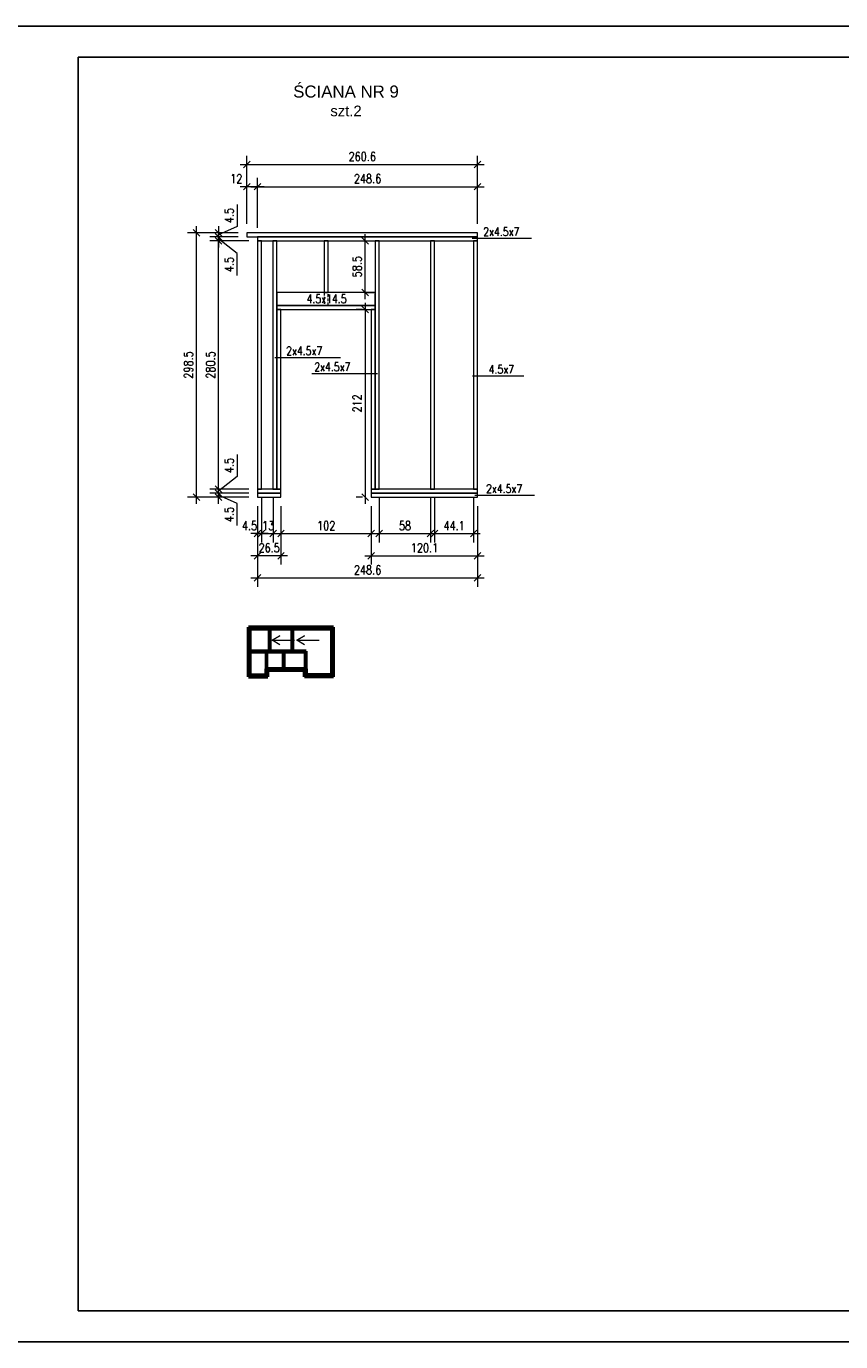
# Model space of a CAD drawing. Header units: inches. Extents: x 72095 to 82628, y -36879 to -32162.
# Tile 32 of 34: x 80569 to 81489, y -35263 to -33778. Entities that reach past the tile are written whole.
import ezdxf

# ---------------------------------------------------------------- set-up
doc = ezdxf.new("R2010")
doc.units = ezdxf.units.IN
doc.header["$MEASUREMENT"] = 0
doc.linetypes.add('DASHED', pattern=[19.05, 12.7, -6.35])
doc.layers.add('_tabelka', color=4, linetype='Continuous')
for name, color, linetype, lineweight in [('Drewno', 2, 'Continuous', 20), ('Opisy', 4, 'Continuous', 20), ('WYMIARY', 6, 'Continuous', 15), ('Ściany nośne', 5, 'Continuous', 50)]:
    doc.layers.add(name, color=color, linetype=linetype, lineweight=lineweight)
doc.styles.add('1. Simplex', font='simplex.shx', dxfattribs={"width": 0.8})
doc.styles.add('Arial', font='arial.ttf')
doc.dimstyles.new('1_50', dxfattribs={"dimscale": 50, "dimtxt": 0.2, "dimasz": 0.15, "dimexe": 0.2, "dimexo": 0.2, "dimgap": 0.08, "dimtad": 1, "dimdec": 1, "dimzin": 9, "dimdsep": 46, "dimtxsty": '1. Simplex', "dimblk": 'OBLIQUE', "dimcen": 0.15, "dimdle": 0.15, "dimclrd": 256, "dimclre": 256, "dimclrt": 4, "dimadec": 1, "dimazin": 0, "dimtfac": 1, "dimtdec": 0, "dimtmove": 1, "dimatfit": 3, "dimfxl": 1, "dimlwd": -1, "dimlwe": -1, "dimarcsym": 0})

# ---------------------------------------------------------------- blocks, each defined once
blk = doc.blocks.new('_Oblique')
at = {"color": 0, "linetype": 'ByBlock', "lineweight": -2}
blk.add_line((-0.5, -0.5), (0.5, 0.5), dxfattribs=at)
blk = doc.blocks.new('*D1037')
at = {"layer": 'Defpoints', "color": 0}
for p in [(80786.5, -34305.1), (80830.5, -34305.1), (80830.5, -34309.6)]:
    blk.add_point(p, dxfattribs=at)
at = {"layer": 'WYMIARY'}
for p, q in [((80786.5, -34317.1), (80786.5, -34297.6)), ((80820.5, -34305.1), (80776.5, -34305.1)), ((80820.5, -34309.6), (80776.5, -34309.6)), ((80807.5, -34316.6), (80786.5, -34307.3)), ((80807.5, -34341.4), (80807.5, -34316.6))]:
    blk.add_line(p, q, dxfattribs=at)
at = {"layer": 'WYMIARY', "xscale": 7.5, "yscale": 7.5, "zscale": 7.5}
for p, rotation in [((80786.5, -34305.1), 270), ((80786.5, -34309.6), 90)]:
    blk.add_blockref('_Oblique', p, dxfattribs=dict(at, rotation=rotation))
at = {"layer": 'WYMIARY', "color": 4, "insert": (80798.5, -34329), "char_height": 10, "attachment_point": 5, "rotation": 90, "style": '1. Simplex'}
blk.add_mtext('4.5', dxfattribs=at)
blk = doc.blocks.new('*D1038')
at = {"layer": 'Defpoints', "color": 0}
for p in [(80786.5, -34300.6), (80830.5, -34300.6), (80830.5, -34305.1)]:
    blk.add_point(p, dxfattribs=at)
at = {"layer": 'WYMIARY'}
for p, q in [((80807.5, -34261.3), (80807.5, -34286.1)), ((80807.5, -34286.1), (80786.5, -34302.8)), ((80820.5, -34300.6), (80776.5, -34300.6)), ((80786.5, -34312.6), (80786.5, -34293.1)), ((80820.5, -34305.1), (80776.5, -34305.1))]:
    blk.add_line(p, q, dxfattribs=at)
at = {"layer": 'WYMIARY', "xscale": 7.5, "yscale": 7.5, "zscale": 7.5}
for p, rotation in [((80786.5, -34300.6), 270), ((80786.5, -34305.1), 90)]:
    blk.add_blockref('_Oblique', p, dxfattribs=dict(at, rotation=rotation))
at = {"layer": 'WYMIARY', "color": 4, "insert": (80798.5, -34273.7), "char_height": 10, "attachment_point": 5, "rotation": 90, "style": '1. Simplex'}
blk.add_mtext('4.5', dxfattribs=at)
blk = doc.blocks.new('*D1039')
at = {"layer": 'Defpoints', "color": 0}
for p in [(80786.5, -34020.1), (80830.5, -34020.1), (80830.5, -34300.6)]:
    blk.add_point(p, dxfattribs=at)
at = {"layer": 'WYMIARY'}
for p, q in [((80820.5, -34020.1), (80776.5, -34020.1)), ((80786.5, -34308.1), (80786.5, -34012.6)), ((80820.5, -34300.6), (80776.5, -34300.6))]:
    blk.add_line(p, q, dxfattribs=at)
at = {"layer": 'WYMIARY', "xscale": 7.5, "yscale": 7.5, "zscale": 7.5}
for p, rotation in [((80786.5, -34020.1), 90), ((80786.5, -34300.6), 270)]:
    blk.add_blockref('_Oblique', p, dxfattribs=dict(at, rotation=rotation))
at = {"layer": 'WYMIARY', "color": 4, "insert": (80777.5, -34160.3), "char_height": 10, "attachment_point": 5, "rotation": 90, "style": '1. Simplex'}
blk.add_mtext('280.5', dxfattribs=at)
blk = doc.blocks.new('*D1040')
at = {"layer": 'Defpoints', "color": 0}
for p in [(80786.5, -34015.6), (80818.5, -34011.1), (80818.5, -34015.6)]:
    blk.add_point(p, dxfattribs=at)
at = {"layer": 'WYMIARY'}
for p, q in [((80807.5, -33979.2), (80807.5, -34004)), ((80786.5, -34003.6), (80786.5, -34023.1)), ((80807.5, -34004), (80786.5, -34013.3)), ((80808.5, -34011.1), (80776.5, -34011.1)), ((80808.5, -34015.6), (80776.5, -34015.6))]:
    blk.add_line(p, q, dxfattribs=at)
at = {"layer": 'WYMIARY', "xscale": 7.5, "yscale": 7.5, "zscale": 7.5}
for p, rotation in [((80786.5, -34011.1), 270), ((80786.5, -34015.6), 90)]:
    blk.add_blockref('_Oblique', p, dxfattribs=dict(at, rotation=rotation))
at = {"layer": 'WYMIARY', "color": 4, "insert": (80798.5, -33991.6), "char_height": 10, "attachment_point": 5, "rotation": 90, "style": '1. Simplex'}
blk.add_mtext('4.5', dxfattribs=at)
blk = doc.blocks.new('*D1041')
at = {"layer": 'Defpoints', "color": 0}
for p in [(80786.5, -34020.1), (80818.5, -34015.6), (80830.5, -34020.1)]:
    blk.add_point(p, dxfattribs=at)
at = {"layer": 'WYMIARY'}
for p, q in [((80808.5, -34015.6), (80776.5, -34015.6)), ((80820.5, -34020.1), (80776.5, -34020.1)), ((80786.5, -34008.1), (80786.5, -34027.6)), ((80807.5, -34034.5), (80786.5, -34017.8)), ((80807.5, -34059.3), (80807.5, -34034.5))]:
    blk.add_line(p, q, dxfattribs=at)
at = {"layer": 'WYMIARY', "xscale": 7.5, "yscale": 7.5, "zscale": 7.5}
for p, rotation in [((80786.5, -34015.6), 270), ((80786.5, -34020.1), 90)]:
    blk.add_blockref('_Oblique', p, dxfattribs=dict(at, rotation=rotation))
at = {"layer": 'WYMIARY', "color": 4, "insert": (80798.5, -34046.9), "char_height": 10, "attachment_point": 5, "rotation": 90, "style": '1. Simplex'}
blk.add_mtext('4.5', dxfattribs=at)
blk = doc.blocks.new('*D1042')
at = {"layer": 'Defpoints', "color": 0}
for p in [(80761.5, -34011.1), (80818.5, -34011.1), (80830.5, -34309.6)]:
    blk.add_point(p, dxfattribs=at)
at = {"layer": 'WYMIARY'}
for p, q in [((80761.5, -34317.1), (80761.5, -34003.6)), ((80808.5, -34011.1), (80751.5, -34011.1)), ((80820.5, -34309.6), (80751.5, -34309.6))]:
    blk.add_line(p, q, dxfattribs=at)
at = {"layer": 'WYMIARY', "xscale": 7.5, "yscale": 7.5, "zscale": 7.5}
for p, rotation in [((80761.5, -34011.1), 90), ((80761.5, -34309.6), 270)]:
    blk.add_blockref('_Oblique', p, dxfattribs=dict(at, rotation=rotation))
at = {"layer": 'WYMIARY', "color": 4, "insert": (80752.5, -34160.3), "char_height": 10, "attachment_point": 5, "rotation": 90, "style": '1. Simplex'}
blk.add_mtext('298.5', dxfattribs=at)
blk = doc.blocks.new('*D1043')
at = {"layer": 'Defpoints', "color": 0}
for p in [(80959, -34097.6), (80952, -34309.6), (80959, -34309.6)]:
    blk.add_point(p, dxfattribs=at)
at = {"layer": 'WYMIARY'}
for p, q in [((80952, -34090.1), (80952, -34317.1)), ((80949, -34097.6), (80942, -34097.6)), ((80949, -34309.6), (80942, -34309.6))]:
    blk.add_line(p, q, dxfattribs=at)
at = {"layer": 'WYMIARY', "xscale": 7.5, "yscale": 7.5, "zscale": 7.5}
for p, rotation in [((80952, -34097.6), 90), ((80952, -34309.6), 270)]:
    blk.add_blockref('_Oblique', p, dxfattribs=dict(at, rotation=rotation))
at = {"layer": 'WYMIARY', "color": 4, "insert": (80943, -34203.6), "char_height": 10, "attachment_point": 5, "rotation": 90, "style": '1. Simplex'}
blk.add_mtext('212', dxfattribs=at)
blk = doc.blocks.new('*D1044')
at = {"layer": 'Defpoints', "color": 0}
for p in [(80943, -34020.1), (80952, -34020.1), (80943, -34078.6)]:
    blk.add_point(p, dxfattribs=at)
at = {"layer": 'WYMIARY'}
for p, q in [((80952, -34086.1), (80952, -34012.6)), ((80953, -34020.1), (80962, -34020.1)), ((80953, -34078.6), (80962, -34078.6))]:
    blk.add_line(p, q, dxfattribs=at)
at = {"layer": 'WYMIARY', "xscale": 7.5, "yscale": 7.5, "zscale": 7.5}
for p, rotation in [((80952, -34020.1), 90), ((80952, -34078.6), 270)]:
    blk.add_blockref('_Oblique', p, dxfattribs=dict(at, rotation=rotation))
at = {"layer": 'WYMIARY', "color": 4, "insert": (80943, -34049.3), "char_height": 10, "attachment_point": 5, "rotation": 90, "style": '1. Simplex'}
blk.add_mtext('58.5', dxfattribs=at)
blk = doc.blocks.new('*D1045')
at = {"layer": 'Defpoints', "color": 0}
for p in [(80830.5, -34309.6), (80857, -34309.6), (80830.5, -34375.7)]:
    blk.add_point(p, dxfattribs=at)
at = {"layer": 'WYMIARY'}
for p, q in [((80830.5, -34319.6), (80830.5, -34385.7)), ((80857, -34319.6), (80857, -34385.7)), ((80864.5, -34375.7), (80823, -34375.7))]:
    blk.add_line(p, q, dxfattribs=at)
at = {"layer": 'WYMIARY', "xscale": 7.5, "yscale": 7.5, "zscale": 7.5, "rotation": 180}
blk.add_blockref('_Oblique', (80830.5, -34375.7), dxfattribs=at)
at = {"layer": 'WYMIARY', "xscale": 7.5, "yscale": 7.5, "zscale": 7.5}
blk.add_blockref('_Oblique', (80857, -34375.7), dxfattribs=at)
at = {"layer": 'WYMIARY', "color": 4, "insert": (80843.7, -34366.7), "char_height": 10, "attachment_point": 5, "style": '1. Simplex'}
blk.add_mtext('26.5', dxfattribs=at)
blk = doc.blocks.new('*D1046')
at = {"layer": 'Defpoints', "color": 0}
for p in [(80835, -34300.6), (80848, -34300.6), (80848, -34350.7)]:
    blk.add_point(p, dxfattribs=at)
at = {"layer": 'WYMIARY'}
for p, q in [((80835, -34310.6), (80835, -34360.7)), ((80848, -34310.6), (80848, -34360.7)), ((80827.5, -34350.7), (80855.5, -34350.7))]:
    blk.add_line(p, q, dxfattribs=at)
at = {"layer": 'WYMIARY', "xscale": 7.5, "yscale": 7.5, "zscale": 7.5, "rotation": 180}
blk.add_blockref('_Oblique', (80835, -34350.7), dxfattribs=at)
at = {"layer": 'WYMIARY', "xscale": 7.5, "yscale": 7.5, "zscale": 7.5}
blk.add_blockref('_Oblique', (80848, -34350.7), dxfattribs=at)
at = {"layer": 'WYMIARY', "color": 4, "insert": (80842.5, -34341.7), "char_height": 10, "attachment_point": 5, "style": '1. Simplex'}
blk.add_mtext('13', dxfattribs=at)
blk = doc.blocks.new('*D1047')
at = {"layer": 'Defpoints', "color": 0}
for p in [(80830.5, -34309.6), (81079.1, -34309.6), (81079.1, -34400.7)]:
    blk.add_point(p, dxfattribs=at)
at = {"layer": 'WYMIARY'}
for p, q in [((80830.5, -34319.6), (80830.5, -34410.7)), ((81079.1, -34319.6), (81079.1, -34410.7)), ((80823, -34400.7), (81086.6, -34400.7))]:
    blk.add_line(p, q, dxfattribs=at)
at = {"layer": 'WYMIARY', "xscale": 7.5, "yscale": 7.5, "zscale": 7.5, "rotation": 180}
blk.add_blockref('_Oblique', (80830.5, -34400.7), dxfattribs=at)
at = {"layer": 'WYMIARY', "xscale": 7.5, "yscale": 7.5, "zscale": 7.5}
blk.add_blockref('_Oblique', (81079.1, -34400.7), dxfattribs=at)
at = {"layer": 'WYMIARY', "color": 4, "insert": (80954.8, -34391.7), "char_height": 10, "attachment_point": 5, "style": '1. Simplex'}
blk.add_mtext('248.6', dxfattribs=at)
blk = doc.blocks.new('*D1048')
at = {"layer": 'Defpoints', "color": 0}
for p in [(80835, -34300.6), (80830.5, -34309.6), (80830.5, -34350.7)]:
    blk.add_point(p, dxfattribs=at)
at = {"layer": 'WYMIARY'}
for p, q in [((80835, -34310.6), (80835, -34360.7)), ((80830.5, -34319.6), (80830.5, -34360.7)), ((80842.5, -34350.7), (80823, -34350.7))]:
    blk.add_line(p, q, dxfattribs=at)
at = {"layer": 'WYMIARY', "xscale": 7.5, "yscale": 7.5, "zscale": 7.5}
blk.add_blockref('_Oblique', (80830.5, -34350.7), dxfattribs=at)
at = {"layer": 'WYMIARY', "xscale": 7.5, "yscale": 7.5, "zscale": 7.5, "rotation": 180}
blk.add_blockref('_Oblique', (80835, -34350.7), dxfattribs=at)
at = {"layer": 'WYMIARY', "color": 4, "insert": (80821.5, -34341.7), "char_height": 10, "attachment_point": 5, "style": '1. Simplex'}
blk.add_mtext('4.5', dxfattribs=at)
blk = doc.blocks.new('*D1049')
at = {"layer": 'Defpoints', "color": 0}
for p in [(80857, -34309.6), (80959, -34309.6), (80959, -34350.7)]:
    blk.add_point(p, dxfattribs=at)
at = {"layer": 'WYMIARY'}
for p, q in [((80857, -34319.6), (80857, -34360.7)), ((80959, -34319.6), (80959, -34360.7)), ((80849.5, -34350.7), (80966.5, -34350.7))]:
    blk.add_line(p, q, dxfattribs=at)
at = {"layer": 'WYMIARY', "xscale": 7.5, "yscale": 7.5, "zscale": 7.5, "rotation": 180}
blk.add_blockref('_Oblique', (80857, -34350.7), dxfattribs=at)
at = {"layer": 'WYMIARY', "xscale": 7.5, "yscale": 7.5, "zscale": 7.5}
blk.add_blockref('_Oblique', (80959, -34350.7), dxfattribs=at)
at = {"layer": 'WYMIARY', "color": 4, "insert": (80908, -34341.7), "char_height": 10, "attachment_point": 5, "style": '1. Simplex'}
blk.add_mtext('102', dxfattribs=at)
blk = doc.blocks.new('*D1050')
at = {"layer": 'Defpoints', "color": 0}
for p in [(80959, -34309.6), (81079.1, -34309.6), (81079.1, -34375.7)]:
    blk.add_point(p, dxfattribs=at)
at = {"layer": 'WYMIARY'}
for p, q in [((80959, -34319.6), (80959, -34385.7)), ((81079.1, -34319.6), (81079.1, -34385.7)), ((80951.5, -34375.7), (81086.6, -34375.7))]:
    blk.add_line(p, q, dxfattribs=at)
at = {"layer": 'WYMIARY', "xscale": 7.5, "yscale": 7.5, "zscale": 7.5, "rotation": 180}
blk.add_blockref('_Oblique', (80959, -34375.7), dxfattribs=at)
at = {"layer": 'WYMIARY', "xscale": 7.5, "yscale": 7.5, "zscale": 7.5}
blk.add_blockref('_Oblique', (81079.1, -34375.7), dxfattribs=at)
at = {"layer": 'WYMIARY', "color": 4, "insert": (81019, -34366.7), "char_height": 10, "attachment_point": 5, "style": '1. Simplex'}
blk.add_mtext('120.1', dxfattribs=at)
blk = doc.blocks.new('*D1051')
at = {"layer": 'Defpoints', "color": 0}
for p in [(80968, -34300.6), (81026, -34300.6), (81026, -34350.7)]:
    blk.add_point(p, dxfattribs=at)
at = {"layer": 'WYMIARY'}
for p, q in [((80968, -34310.6), (80968, -34360.7)), ((81026, -34310.6), (81026, -34360.7)), ((80960.5, -34350.7), (81033.5, -34350.7))]:
    blk.add_line(p, q, dxfattribs=at)
at = {"layer": 'WYMIARY', "xscale": 7.5, "yscale": 7.5, "zscale": 7.5, "rotation": 180}
blk.add_blockref('_Oblique', (80968, -34350.7), dxfattribs=at)
at = {"layer": 'WYMIARY', "xscale": 7.5, "yscale": 7.5, "zscale": 7.5}
blk.add_blockref('_Oblique', (81026, -34350.7), dxfattribs=at)
at = {"layer": 'WYMIARY', "color": 4, "insert": (80997, -34341.7), "char_height": 10, "attachment_point": 5, "style": '1. Simplex'}
blk.add_mtext('58', dxfattribs=at)
blk = doc.blocks.new('*D1052')
at = {"layer": 'Defpoints', "color": 0}
for p in [(81030.5, -34300.6), (81074.6, -34300.6), (81074.6, -34350.7)]:
    blk.add_point(p, dxfattribs=at)
at = {"layer": 'WYMIARY'}
for p, q in [((81030.5, -34310.6), (81030.5, -34360.7)), ((81074.6, -34310.6), (81074.6, -34360.7)), ((81023, -34350.7), (81082.1, -34350.7))]:
    blk.add_line(p, q, dxfattribs=at)
at = {"layer": 'WYMIARY', "xscale": 7.5, "yscale": 7.5, "zscale": 7.5, "rotation": 180}
blk.add_blockref('_Oblique', (81030.5, -34350.7), dxfattribs=at)
at = {"layer": 'WYMIARY', "xscale": 7.5, "yscale": 7.5, "zscale": 7.5}
blk.add_blockref('_Oblique', (81074.6, -34350.7), dxfattribs=at)
at = {"layer": 'WYMIARY', "color": 4, "insert": (81052.5, -34341.7), "char_height": 10, "attachment_point": 5, "style": '1. Simplex'}
blk.add_mtext('44.1', dxfattribs=at)
blk = doc.blocks.new('*D1053')
at = {"layer": 'Defpoints', "color": 0}
for p in [(81079.1, -33934), (80818.5, -34011.1), (81079.1, -34011.1)]:
    blk.add_point(p, dxfattribs=at)
at = {"layer": 'WYMIARY'}
for p, q in [((80818.5, -34001.1), (80818.5, -33924)), ((81079.1, -34001.1), (81079.1, -33924)), ((80811, -33934), (81086.6, -33934))]:
    blk.add_line(p, q, dxfattribs=at)
at = {"layer": 'WYMIARY', "xscale": 7.5, "yscale": 7.5, "zscale": 7.5, "rotation": 180}
blk.add_blockref('_Oblique', (80818.5, -33934), dxfattribs=at)
at = {"layer": 'WYMIARY', "xscale": 7.5, "yscale": 7.5, "zscale": 7.5}
blk.add_blockref('_Oblique', (81079.1, -33934), dxfattribs=at)
at = {"layer": 'WYMIARY', "color": 4, "insert": (80948.8, -33925), "char_height": 10, "attachment_point": 5, "style": '1. Simplex'}
blk.add_mtext('260.6', dxfattribs=at)
blk = doc.blocks.new('*D1054')
at = {"layer": 'Defpoints', "color": 0}
for p in [(81079.1, -33959), (80830.5, -34011.1), (81079.1, -34011.1)]:
    blk.add_point(p, dxfattribs=at)
at = {"layer": 'WYMIARY'}
for p, q in [((80823, -33959), (81086.6, -33959)), ((80830.5, -34001.1), (80830.5, -33949)), ((81079.1, -34001.1), (81079.1, -33949))]:
    blk.add_line(p, q, dxfattribs=at)
at = {"layer": 'WYMIARY', "xscale": 7.5, "yscale": 7.5, "zscale": 7.5, "rotation": 180}
blk.add_blockref('_Oblique', (80830.5, -33959), dxfattribs=at)
at = {"layer": 'WYMIARY', "xscale": 7.5, "yscale": 7.5, "zscale": 7.5}
blk.add_blockref('_Oblique', (81079.1, -33959), dxfattribs=at)
at = {"layer": 'WYMIARY', "color": 4, "insert": (80954.8, -33950), "char_height": 10, "attachment_point": 5, "style": '1. Simplex'}
blk.add_mtext('248.6', dxfattribs=at)
blk = doc.blocks.new('*D1055')
at = {"layer": 'Defpoints', "color": 0}
for p in [(80818.5, -33959), (80818.5, -34011.1), (80830.5, -34015.6)]:
    blk.add_point(p, dxfattribs=at)
at = {"layer": 'WYMIARY'}
for p, q in [((80838, -33959), (80811, -33959)), ((80818.5, -34001.1), (80818.5, -33949)), ((80830.5, -34005.6), (80830.5, -33949))]:
    blk.add_line(p, q, dxfattribs=at)
at = {"layer": 'WYMIARY', "xscale": 7.5, "yscale": 7.5, "zscale": 7.5, "rotation": 180}
blk.add_blockref('_Oblique', (80818.5, -33959), dxfattribs=at)
at = {"layer": 'WYMIARY', "xscale": 7.5, "yscale": 7.5, "zscale": 7.5}
blk.add_blockref('_Oblique', (80830.5, -33959), dxfattribs=at)
at = {"layer": 'WYMIARY', "color": 4, "insert": (80806.5, -33950), "char_height": 10, "attachment_point": 5, "style": '1. Simplex'}
blk.add_mtext('12', dxfattribs=at)

msp = doc.modelspace()

# ---------------------------------------------------------------- linework, layer by layer
at = {"layer": '_tabelka', "linetype": 'Continuous', "ltscale": 10}
for points in [[(80528, -35262.954), (82628, -35262.954), (82628, -33777.954), (80528, -33777.954)], [(80628, -35227.954), (82593, -35227.954), (82593, -33812.954), (80628, -33812.954)]]:
    msp.add_lwpolyline(points, close=True, dxfattribs=at)
at = {"layer": 'Drewno'}
for points in [[(80818.503, -34011.087), (80818.503, -34015.587), (81079.053, -34015.587), (81079.053, -34011.087)], [(80830.503, -34015.587), (80830.503, -34020.087), (81079.053, -34020.087), (81079.053, -34015.587)], [(80830.503, -34300.587), (80835.003, -34300.587), (80835.003, -34020.087), (80830.503, -34020.087)], [(80852.453, -34020.087), (80847.953, -34020.087), (80847.953, -34300.587), (80852.453, -34300.587)], [(80910.203, -34020.087), (80905.703, -34020.087), (80905.703, -34078.587), (80910.203, -34078.587)], [(80967.953, -34020.087), (80963.453, -34020.087), (80963.453, -34300.587), (80967.953, -34300.587)], [(81030.453, -34020.087), (81025.953, -34020.087), (81025.953, -34300.587), (81030.453, -34300.587)], [(81079.053, -34020.087), (81074.553, -34020.087), (81074.553, -34300.587), (81079.053, -34300.587)], [(80963.453, -34093.087), (80963.453, -34078.587), (80852.453, -34078.587), (80852.453, -34093.087)], [(80963.453, -34097.587), (80963.453, -34093.087), (80852.453, -34093.087), (80852.453, -34097.587)], [(80856.953, -34097.587), (80852.453, -34097.587), (80852.453, -34300.587), (80856.953, -34300.587)], [(80963.453, -34097.587), (80958.953, -34097.587), (80958.953, -34300.587), (80963.453, -34300.587)], [(80856.953, -34305.087), (80856.953, -34300.587), (80830.503, -34300.587), (80830.503, -34305.087)], [(81079.053, -34305.087), (81079.053, -34300.587), (80958.953, -34300.587), (80958.953, -34305.087)], [(80856.953, -34309.587), (80856.953, -34305.087), (80830.503, -34305.087), (80830.503, -34309.587)], [(81079.053, -34309.587), (81079.053, -34305.087), (80958.953, -34305.087), (80958.953, -34309.587)]]:
    msp.add_lwpolyline(points, close=True, dxfattribs=at)
at = {"layer": 'Drewno', "color": 9, "linetype": 'DASHED', "ltscale": 0.25}
msp.add_lwpolyline([(80910.203, -34078.587), (80905.703, -34078.587), (80905.703, -34093.087), (80910.203, -34093.087)], close=True, dxfattribs=at)
at = {"layer": 'WYMIARY'}
for p, q in [((81139.926, -34017.656), (81072.829, -34017.656)), ((80924.304, -34152.169), (80850.207, -34152.169)), ((80966.021, -34170.233), (80891.924, -34170.233)), ((81131.118, -34173.01), (81073.245, -34173.01)), ((81143.121, -34307.806), (81076.025, -34307.806))]:
    msp.add_line(p, q, dxfattribs=at)
at = {"layer": 'WYMIARY', "color": 1}
for points in [[(80855.823, -34476.12), (80847.162, -34471.12), (80855.823, -34466.12), (80847.162, -34471.12), (80872.162, -34471.12)], [(80883.709, -34476.12), (80875.049, -34471.12), (80883.709, -34466.12), (80875.049, -34471.12), (80900.049, -34471.12)]]:
    msp.add_lwpolyline(points, dxfattribs=at)
at = {"layer": 'Ściany nośne', "color": 4, "ltscale": 35}
for p, q in [((80916.355, -34456.433), (80820.345, -34456.433)), ((80820.345, -34512.243), (80820.345, -34456.433)), ((80914.405, -34458.383), (80822.295, -34458.383)), ((80822.295, -34510.293), (80822.295, -34458.383)), ((80843.885, -34483.238), (80843.885, -34458.383)), ((80844.585, -34483.238), (80844.585, -34458.383)), ((80869.685, -34483.238), (80869.685, -34458.383)), ((80870.385, -34483.238), (80870.385, -34458.383)), ((80914.405, -34510.293), (80914.405, -34458.383)), ((80916.355, -34512.243), (80916.355, -34456.433)), ((80885.555, -34483.238), (80822.295, -34483.238)), ((80885.555, -34484.438), (80822.295, -34484.438)), ((80840.345, -34484.438), (80840.345, -34503.293)), ((80841.045, -34503.293), (80841.045, -34484.438)), ((80859.815, -34503.293), (80859.815, -34484.438)), ((80860.515, -34503.293), (80860.515, -34484.438)), ((80884.855, -34503.293), (80884.855, -34484.438)), ((80885.555, -34503.293), (80885.555, -34483.238)), ((80822.295, -34510.293), (80840.345, -34510.293)), ((80840.345, -34510.293), (80840.345, -34503.293)), ((80885.555, -34503.293), (80840.345, -34503.293)), ((80842.295, -34512.243), (80842.295, -34505.243)), ((80883.605, -34505.243), (80842.295, -34505.243)), ((80883.605, -34512.243), (80883.605, -34505.243)), ((80885.555, -34503.293), (80885.555, -34510.293)), ((80914.405, -34510.293), (80885.555, -34510.293)), ((80820.345, -34512.243), (80842.295, -34512.243)), ((80916.355, -34512.243), (80883.605, -34512.243))]:
    msp.add_line(p, q, dxfattribs=at)

# ---------------------------------------------------------------- texts
at = {"layer": 'Opisy', "color": 7, "lineweight": 0, "insert": (80930.415, -33862.224), "char_height": 13.6, "width": 172.96324, "attachment_point": 5, "style": 'Arial'}
msp.add_mtext('ŚCIANA NR 9\\P\\C4;\\H0.8823529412x;szt.2', dxfattribs=at)
at = {"layer": 'Opisy', "char_height": 9.6, "width": 208.09715, "attachment_point": 4, "style": '1. Simplex'}
for s, insert in [('\\A1;2x4.5x7 ', (81085.426, -34009.856)), ('\\A1;4.5x14.5 ', (80885.936, -34085.685)), ('\\A1;2x4.5x7 ', (80862.804, -34144.369)), ('\\A1;2x4.5x7 ', (80894.571, -34162.433)), ('\\A1;4.5x7 ', (81091.618, -34165.21)), ('\\A1;2x4.5x7 ', (81088.621, -34300.006))]:
    msp.add_mtext(s, dxfattribs=dict(at, insert=insert))

# ---------------------------------------------------------------- dimensions: what is measured, and where the dimension line sits
at = {"layer": 'WYMIARY'}
for base, p1, p2, picture, middle in [((81079.053079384, -33933.968357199), (80818.503079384, -34011.08691638), (81079.053079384, -34011.08691638), '*D1053', (80948.778079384, -33924.968357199)), ((81079.053079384, -33958.968357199), (80830.503079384, -34011.08691638), (81079.053079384, -34011.08691638), '*D1054', (80954.778079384, -33949.968357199)), ((81025.953, -34350.705), (80967.953, -34300.587), (81025.953, -34300.587), '*D1051', (80996.953, -34341.705)), ((81074.553, -34350.705), (81030.453, -34300.587), (81074.553, -34300.587), '*D1052', (81052.503, -34341.705)), ((81079.053079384, -34400.705475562), (80830.503079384, -34309.58691638), (81079.053079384, -34309.58691638), '*D1047', (80954.778079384, -34391.705475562)), ((80958.953, -34350.705), (80856.953, -34309.587), (80958.953, -34309.587), '*D1049', (80907.953, -34341.705)), ((81079.053, -34375.705), (80958.953, -34309.587), (81079.053, -34309.587), '*D1050', (81019.003, -34366.705))]:
    dim = msp.add_linear_dim(base=base, p1=p1, p2=p2, dimstyle='1_50', dxfattribs=at)
    dim.commit()
    dim.dimension.update_dxf_attribs({"geometry": picture, "text_midpoint": middle})
for base, p1, p2, angle, picture, middle in [((80818.503, -33958.968), (80830.503, -34015.587), (80818.503, -34011.087), 180, '*D1055', (80806.503, -33958.968)), ((80786.503, -34015.587), (80818.503, -34011.087), (80818.503, -34015.587), 270, '*D1040', (80807.503, -34000.037)), ((80786.503, -34020.087), (80818.503, -34015.587), (80830.503, -34020.087), 270, '*D1041', (80807.503, -34038.537)), ((80786.503, -34300.587), (80830.503, -34305.087), (80830.503, -34300.587), 90, '*D1038', (80807.503, -34282.137)), ((80786.503, -34305.087), (80830.503, -34309.587), (80830.503, -34305.087), 90, '*D1037', (80807.503, -34320.637))]:
    dim = msp.add_linear_dim(base=base, p1=p1, p2=p2, angle=angle, dimstyle='1_50', dxfattribs=at)
    dim.commit()
    dim.dimension.update_dxf_attribs({"geometry": picture, "text_midpoint": middle, "dimtype": 160})
for base, p1, p2, picture, middle in [((80761.503, -34011.087), (80830.503, -34309.587), (80818.503, -34011.087), '*D1042', (80752.503, -34160.337)), ((80786.503, -34020.087), (80830.503, -34300.587), (80830.503, -34020.087), '*D1039', (80777.503, -34160.337)), ((80951.953, -34020.087), (80943, -34078.587), (80943, -34020.087), '*D1044', (80942.953, -34049.337)), ((80951.953, -34309.587), (80958.953, -34097.587), (80958.953, -34309.587), '*D1043', (80942.953, -34203.587))]:
    dim = msp.add_linear_dim(base=base, p1=p1, p2=p2, angle=90, dimstyle='1_50', dxfattribs=at)
    dim.commit()
    dim.dimension.update_dxf_attribs({"geometry": picture, "text_midpoint": middle})
for base, p1, p2, picture, middle in [((80830.503, -34350.705), (80835.003, -34300.587), (80830.503, -34309.587), '*D1048', (80821.503, -34350.705)), ((80847.953079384, -34350.705475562), (80835.003079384, -34300.58691638), (80847.953079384, -34300.58691638), '*D1046', (80842.503079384, -34350.705475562)), ((80830.503079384, -34375.705475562), (80856.953079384, -34309.586916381), (80830.503079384, -34309.58691638), '*D1045', (80843.728079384, -34375.705475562))]:
    dim = msp.add_linear_dim(base=base, p1=p1, p2=p2, dimstyle='1_50', dxfattribs=at)
    dim.commit()
    dim.dimension.update_dxf_attribs({"geometry": picture, "text_midpoint": middle, "dimtype": 160})

doc.saveas('drawing.dxf')
